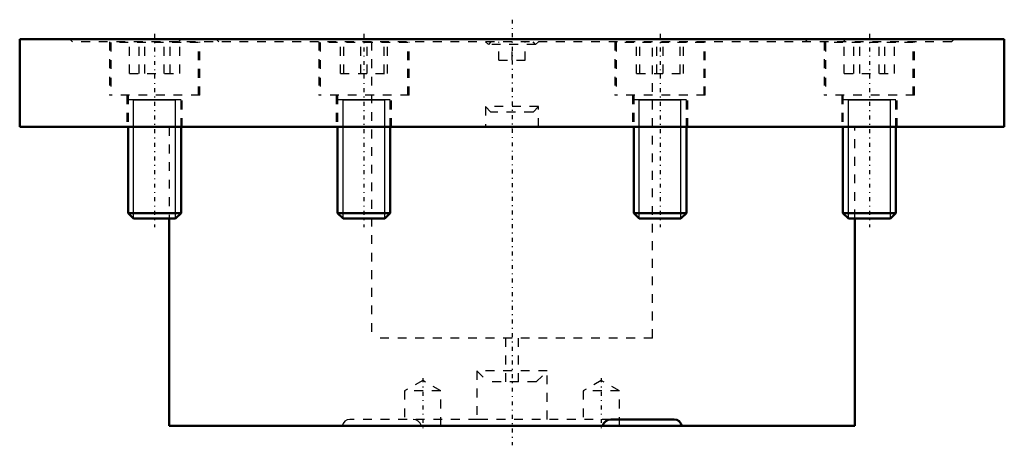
# Model space of a CAD drawing. Header units: millimetres. Extents: x -56 to 56, y -46 to 2.
import ezdxf

# ---------------------------------------------------------------- set-up
doc = ezdxf.new("R2010")
doc.units = ezdxf.units.MM
doc.linetypes.add('Center', pattern=[1.5, 0.45, -0.5, 0.05, -0.5])
doc.linetypes.add('Dashed', pattern=[2, 1, -1])
for name, color, linetype, lineweight in [('2d ConnectionPoints', 7, 'Continuous', 50), ('AM_0', 7, 'Continuous', 50), ('AM_5', 3, 'Continuous', 25), ('AM_7', 7, 'Center', 25), ('AM_9', 6, 'Dashed', 25)]:
    doc.layers.add(name, color=color, linetype=linetype, lineweight=lineweight)

msp = doc.modelspace()

# ---------------------------------------------------------------- linework, layer by layer
at = {"layer": '2d ConnectionPoints'}
msp.add_point((0, -10), dxfattribs=at)
at = {"layer": 'AM_0'}
for p, q in [((-56, 0), (-56, -10)), ((56, 0), (-56, 0)), ((56, -10), (56, 0)), ((56, -10), (-56, -10)), ((-43.65, -10), (-43.65, -19.79)), ((-37.65, -19.79), (-37.65, -10)), ((-19.84, -10), (-19.84, -19.79)), ((-13.84, -19.79), (-13.84, -10)), ((13.84, -10), (13.84, -19.79)), ((19.84, -19.79), (19.84, -10)), ((37.65, -10), (37.65, -19.79)), ((43.65, -19.79), (43.65, -10)), ((-43.65, -19.79), (-43.04, -20.4)), ((-37.65, -19.79), (-43.65, -19.79)), ((-38.26, -20.4), (-37.65, -19.79)), ((-19.84, -19.79), (-19.22, -20.4)), ((-13.84, -19.79), (-19.84, -19.79)), ((-14.45, -20.4), (-13.84, -19.79)), ((13.84, -19.79), (14.45, -20.4)), ((19.84, -19.79), (13.84, -19.79)), ((19.22, -20.4), (19.84, -19.79)), ((37.65, -19.79), (38.26, -20.4)), ((43.65, -19.79), (37.65, -19.79)), ((43.04, -20.4), (43.65, -19.79)), ((-38.26, -20.4), (-43.04, -20.4)), ((-39, -20.4), (-39, -44)), ((-14.45, -20.4), (-19.22, -20.4)), ((19.22, -20.4), (14.45, -20.4)), ((43.04, -20.4), (38.26, -20.4)), ((39, -44), (39, -20.4)), ((11.25, -43.25), (18.45, -43.25)), ((39, -44), (-39, -44))]:
    msp.add_line(p, q, dxfattribs=at)
for points in [[(10.31, -44), (10.44, -43.69), (10.67, -43.45), (10.95, -43.3), (11.25, -43.25)], [(18.45, -43.25), (18.75, -43.31), (19.01, -43.47), (19.2, -43.72), (19.31, -44)]]:
    msp.add_lwpolyline(points, dxfattribs=at)
at = {"layer": 'AM_5'}
for p, q in [((-37.65, -6.9), (-43.65, -6.9)), ((-43.04, -6.9), (-38.26, -6.9)), ((-43.04, -20.4), (-43.04, -6.9)), ((-38.26, -20.4), (-38.26, -6.9)), ((-13.84, -6.9), (-19.84, -6.9)), ((-19.22, -6.9), (-14.45, -6.9)), ((-19.22, -20.4), (-19.22, -6.9)), ((-14.45, -20.4), (-14.45, -6.9)), ((19.84, -6.9), (13.84, -6.9)), ((14.45, -6.9), (19.22, -6.9)), ((14.45, -20.4), (14.45, -6.9)), ((19.22, -20.4), (19.22, -6.9)), ((43.65, -6.9), (37.65, -6.9)), ((38.26, -6.9), (43.04, -6.9)), ((38.26, -20.4), (38.26, -6.9)), ((43.04, -20.4), (43.04, -6.9))]:
    msp.add_line(p, q, dxfattribs=at)
at = {"layer": 'AM_7'}
for p, q in [((0, 2.2), (0, -46.2)), ((-40.65, 0.6), (-40.65, -21.4)), ((-16.84, 0.6), (-16.84, -21.4)), ((16.84, 0.6), (16.84, -21.4)), ((40.65, 0.6), (40.65, -21.4)), ((-10.16, -38.56), (-10.16, -44.26)), ((10.16, -38.56), (10.16, -44.26))]:
    msp.add_line(p, q, dxfattribs=at)
at = {"layer": 'AM_9'}
for p, q in [((-50.3, 0), (-50, -0.3)), ((-37.65, 0), (-37.95, -0.3)), ((-33.65, 0), (-33.35, -0.3)), ((33.35, -0.3), (33.65, 0)), ((37.95, -0.3), (37.65, 0)), ((50, -0.3), (50.3, 0)), ((50, -0.3), (-50, -0.3)), ((-45.8, -0.3), (-45.8, -6.4)), ((-45.65, -0.4), (-45.65, -6.4)), ((-35.65, -0.4), (-45.65, -0.4)), ((-43.51, -3.9), (-43.51, -0.4)), ((-42.41, -3.9), (-42.41, -0.4)), ((-41.76, -3.9), (-41.76, -0.4)), ((-39.55, -3.9), (-39.55, -0.4)), ((-38.89, -3.9), (-38.89, -0.4)), ((-37.79, -3.9), (-37.79, -0.4)), ((-35.65, -6.4), (-35.65, -0.4)), ((-35.5, -6.4), (-35.5, -0.3)), ((-21.99, -0.3), (-21.99, -6.4)), ((-21.84, -0.4), (-21.84, -6.4)), ((-11.84, -0.4), (-21.84, -0.4)), ((-19.51, -3.9), (-19.51, -0.4)), ((-19.13, -3.9), (-19.13, -0.4)), ((-17.21, -3.9), (-17.21, -0.4)), ((-16.46, -3.9), (-16.46, -0.4)), ((-16, -0.3), (-16, -34)), ((-14.55, -3.9), (-14.55, -0.4)), ((-14.17, -3.9), (-14.17, -0.4)), ((-11.84, -6.4), (-11.84, -0.4)), ((-11.69, -6.4), (-11.69, -0.3)), ((-3, -0.3), (-2.69, -0.61)), ((-2.39, -0.3), (-2.69, -0.61)), ((2.69, -0.61), (-2.69, -0.61)), ((-1.5, -2.4), (-1.5, -0.3)), ((0, -2.4), (0, -0.3)), ((1.5, -2.4), (1.5, -0.3)), ((2.69, -0.61), (2.39, -0.3)), ((2.69, -0.61), (3, -0.3)), ((11.69, -0.3), (11.69, -6.4)), ((11.84, -0.4), (11.84, -6.4)), ((21.84, -0.4), (11.84, -0.4)), ((14.17, -3.9), (14.17, -0.4)), ((14.55, -3.9), (14.55, -0.4)), ((16, -34), (16, -0.3)), ((16.46, -3.9), (16.46, -0.4)), ((17.21, -3.9), (17.21, -0.4)), ((19.13, -3.9), (19.13, -0.4)), ((19.51, -3.9), (19.51, -0.4)), ((21.84, -6.4), (21.84, -0.4)), ((21.99, -6.4), (21.99, -0.3)), ((35.5, -0.3), (35.5, -6.4)), ((35.65, -0.4), (35.65, -6.4)), ((45.65, -0.4), (35.65, -0.4)), ((37.79, -3.9), (37.79, -0.4)), ((38.89, -3.9), (38.89, -0.4)), ((39.55, -3.9), (39.55, -0.4)), ((41.76, -3.9), (41.76, -0.4)), ((42.41, -3.9), (42.41, -0.4)), ((43.51, -3.9), (43.51, -0.4)), ((45.65, -6.4), (45.65, -0.4)), ((45.8, -6.4), (45.8, -0.3)), ((-1.5, -2.4), (1.5, -2.4)), ((-43.51, -3.9), (-37.79, -3.9)), ((-19.51, -3.9), (-14.17, -3.9)), ((14.17, -3.9), (19.51, -3.9)), ((37.79, -3.9), (43.51, -3.9)), ((-35.5, -6.4), (-45.8, -6.4)), ((-43.8, -6.4), (-43.8, -10)), ((-43.65, -6.4), (-43.65, -10)), ((-37.65, -10), (-37.65, -6.4)), ((-37.5, -10), (-37.5, -6.4)), ((-11.69, -6.4), (-21.99, -6.4)), ((-19.99, -6.4), (-19.99, -10)), ((-19.84, -6.4), (-19.84, -10)), ((-13.84, -10), (-13.84, -6.4)), ((-13.69, -10), (-13.69, -6.4)), ((21.99, -6.4), (11.69, -6.4)), ((13.69, -6.4), (13.69, -10)), ((13.84, -6.4), (13.84, -10)), ((19.84, -10), (19.84, -6.4)), ((19.99, -10), (19.99, -6.4)), ((45.8, -6.4), (35.5, -6.4)), ((37.5, -6.4), (37.5, -10)), ((37.65, -6.4), (37.65, -10)), ((43.65, -10), (43.65, -6.4)), ((43.8, -10), (43.8, -6.4)), ((-3, -7.69), (-2.39, -8.3)), ((-3, -7.69), (-3, -10)), ((3, -7.69), (-3, -7.69)), ((2.39, -8.3), (3, -7.69)), ((3, -10), (3, -7.69)), ((2.39, -8.3), (-2.39, -8.3)), ((-39, -10), (-39, -20.4)), ((39, -20.4), (39, -10)), ((16, -34), (-16, -34)), ((-0.75, -34), (-0.75, -39)), ((0.75, -39), (0.75, -34)), ((-4, -37.75), (-2.75, -39)), ((-4, -37.75), (-4, -43.25)), ((4, -37.75), (-4, -37.75)), ((2.75, -39), (4, -37.75)), ((4, -43.25), (4, -37.75)), ((-10.16, -38.82), (-12.21, -40)), ((-8.11, -40), (-10.16, -38.82)), ((2.75, -39), (-2.75, -39)), ((10.16, -38.82), (8.11, -40)), ((12.21, -40), (10.16, -38.82)), ((-12.21, -40), (-12.21, -44)), ((-8.11, -40), (-12.21, -40)), ((-8.11, -44), (-8.11, -40)), ((8.11, -40), (8.11, -44)), ((12.21, -40), (8.11, -40)), ((12.21, -44), (12.21, -40)), ((-3.94, -43.25), (-18.45, -43.25)), ((11.25, -43.25), (-3.26, -43.25))]:
    msp.add_line(p, q, dxfattribs=at)
for points in [[(-18.45, -43.25), (-18.75, -43.31), (-19.01, -43.47), (-19.2, -43.72), (-19.31, -44)], [(-10.31, -44), (-10.44, -43.69), (-10.67, -43.45), (-10.95, -43.3), (-11.25, -43.25)], [(-3.26, -43.25), (-3.6, -43.25), (-3.84, -43.25), (-3.94, -43.25)]]:
    msp.add_lwpolyline(points, dxfattribs=at)

doc.saveas('drawing.dxf')
